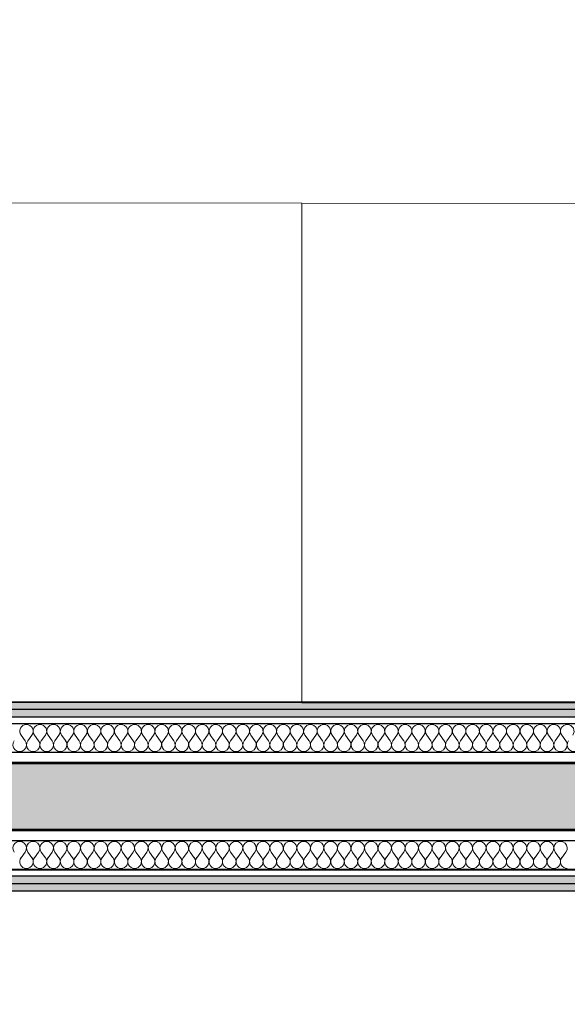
# Model space of a CAD drawing. Header units: millimetres. Extents: x -63554 to 200, y -19084 to 40052.
# Tile 59 of 120: x -31702 to -30738, y -6686 to -4952. Entities that reach past the tile are written whole.
import ezdxf

# ---------------------------------------------------------------- set-up
doc = ezdxf.new("R2010")
doc.units = ezdxf.units.MM
doc.header["$MEASUREMENT"] = 0
doc.linetypes.add('Dotted', pattern=[317.499995, 0, -317.499995])
for name, color, linetype in [('1232_Kandvad vaheseinad', 7, 'Continuous'), ('New_014_Ruumi netopind', 7, 'Continuous'), ('New_1311_Vaheseinad', 7, 'Continuous'), ('New_1321_Põranda kattetarindid', 7, 'Continuous'), ('New_SA-mööbel', 7, 'Continuous')]:
    doc.layers.add(name, color=color, linetype=linetype)
for name, color, linetype, lineweight in [('1232_Kandvad vaheseinad_Pen_No__101', 252, 'Continuous', 13), ('1232_Kandvad vaheseinad_Pen_No__41', 7, 'Continuous', 25), ('New_1311_Vaheseinad_Pen_No__101', 252, 'Continuous', 13), ('New_1311_Vaheseinad_Pen_No__41', 7, 'Continuous', 25), ('New_1321_Põranda kattetarindid_Pen_No__41', 7, 'Continuous', 25), ('New_SA-mööbel_Pen_No__101', 252, 'Continuous', 13)]:
    doc.layers.add(name, color=color, linetype=linetype, lineweight=lineweight)
pattern_1 = [(180, (0, 0), (0, 86.60254), [0, -50]), (180, (-25, -43.3), (0, 86.60254), [0, -50])]
pattern_2 = [(0, (0, 0), (0, 30), [])]
pattern_3 = [(0, (0, 0), (0, 86.60254), [0, -50]), (0, (25, 43.3), (0, 86.60254), [0, -50])]

# ---------------------------------------------------------------- blocks, each defined once
blk = doc.blocks.new('Slab_159_1', base_point=(-29375, -12510.1))
at = {"layer": 'New_1321_Põranda kattetarindid_Pen_No__41', "color": 7, "linetype": 'Dotted', "lineweight": 25, "flags": 128}
blk.add_lwpolyline([(-29375, -12510.1), (-17230, -12510.1), (-17230, -110), (-35355, -110), (-35355, -6260), (-29375, -6260)], close=True, dxfattribs=at)
blk = doc.blocks.new('Wall_19_1', base_point=(-35290, -6260))
at = {"layer": '1232_Kandvad vaheseinad_Pen_No__101', "linetype": 'Continuous', "lineweight": 0, "true_color": 0x4c4c4c}
blk.add_hatch(color=251, dxfattribs=at).paths.add_polyline_path([(-35290, -6380), (-29610, -6380), (-29610, -6260), (-35290, -6260)])
at = {"layer": '1232_Kandvad vaheseinad_Pen_No__41', "color": 7, "linetype": 'Continuous', "lineweight": 25, "flags": 128}
for points in [[(-29610, -6260), (-35290, -6260)], [(-35290, -6380), (-29610, -6380)]]:
    blk.add_lwpolyline(points, dxfattribs=at)
blk = doc.blocks.new('*X861')
at = {"layer": 'New_1311_Vaheseinad_Pen_No__101', "color": 252, "linetype": 'Continuous', "lineweight": 13}
for p, q in [((-31692.9, -6418.2), (-31700, -6427.8)), ((-31688.1, -6418.2), (-31681, -6427.8)), ((-31669, -6418.2), (-31676.2, -6427.8)), ((-31664.3, -6418.2), (-31657.1, -6427.8)), ((-31645.2, -6418.2), (-31652.4, -6427.8)), ((-31640.5, -6418.2), (-31633.3, -6427.8)), ((-31621.4, -6418.2), (-31628.6, -6427.8)), ((-31616.7, -6418.2), (-31609.5, -6427.8)), ((-31597.6, -6418.2), (-31604.8, -6427.8)), ((-31592.9, -6418.2), (-31585.7, -6427.8)), ((-31573.8, -6418.2), (-31581, -6427.8)), ((-31569, -6418.2), (-31561.9, -6427.8)), ((-31550, -6418.2), (-31557.1, -6427.8)), ((-31545.2, -6418.2), (-31538.1, -6427.8)), ((-31526.2, -6418.2), (-31533.3, -6427.8)), ((-31521.4, -6418.2), (-31514.3, -6427.8)), ((-31502.4, -6418.2), (-31509.5, -6427.8)), ((-31497.6, -6418.2), (-31490.5, -6427.8)), ((-31478.6, -6418.2), (-31485.7, -6427.8)), ((-31473.8, -6418.2), (-31466.7, -6427.8)), ((-31454.8, -6418.2), (-31461.9, -6427.8)), ((-31450, -6418.2), (-31442.9, -6427.8)), ((-31431, -6418.2), (-31438.1, -6427.8)), ((-31426.2, -6418.2), (-31419, -6427.8)), ((-31407.1, -6418.2), (-31414.3, -6427.8)), ((-31402.4, -6418.2), (-31395.2, -6427.8)), ((-31383.3, -6418.2), (-31390.5, -6427.8)), ((-31378.6, -6418.2), (-31371.4, -6427.8)), ((-31359.5, -6418.2), (-31366.7, -6427.8)), ((-31354.8, -6418.2), (-31347.6, -6427.8)), ((-31335.7, -6418.2), (-31342.9, -6427.8)), ((-31331, -6418.2), (-31323.8, -6427.8)), ((-31311.9, -6418.2), (-31319, -6427.8)), ((-31307.1, -6418.2), (-31300, -6427.8)), ((-31288.1, -6418.2), (-31295.2, -6427.8)), ((-31283.3, -6418.2), (-31276.2, -6427.8)), ((-31264.3, -6418.2), (-31271.4, -6427.8)), ((-31259.5, -6418.2), (-31252.4, -6427.8)), ((-31240.5, -6418.2), (-31247.6, -6427.8)), ((-31235.7, -6418.2), (-31228.6, -6427.8)), ((-31216.7, -6418.2), (-31223.8, -6427.8)), ((-31211.9, -6418.2), (-31204.8, -6427.8)), ((-31192.9, -6418.2), (-31200, -6427.8)), ((-31188.1, -6418.2), (-31181, -6427.8)), ((-31169, -6418.2), (-31176.2, -6427.8)), ((-31164.3, -6418.2), (-31157.1, -6427.8)), ((-31145.2, -6418.2), (-31152.4, -6427.8)), ((-31140.5, -6418.2), (-31133.3, -6427.8)), ((-31121.4, -6418.2), (-31128.6, -6427.8)), ((-31116.7, -6418.2), (-31109.5, -6427.8)), ((-31097.6, -6418.2), (-31104.8, -6427.8)), ((-31092.9, -6418.2), (-31085.7, -6427.8)), ((-31073.8, -6418.2), (-31081, -6427.8)), ((-31069, -6418.2), (-31061.9, -6427.8)), ((-31050, -6418.2), (-31057.1, -6427.8)), ((-31045.2, -6418.2), (-31038.1, -6427.8)), ((-31026.2, -6418.2), (-31033.3, -6427.8)), ((-31021.4, -6418.2), (-31014.3, -6427.8)), ((-31002.4, -6418.2), (-31009.5, -6427.8)), ((-30997.6, -6418.2), (-30990.5, -6427.8)), ((-30978.6, -6418.2), (-30985.7, -6427.8)), ((-30973.8, -6418.2), (-30966.7, -6427.8)), ((-30954.8, -6418.2), (-30961.9, -6427.8)), ((-30950, -6418.2), (-30942.9, -6427.8)), ((-30931, -6418.2), (-30938.1, -6427.8)), ((-30926.2, -6418.2), (-30919, -6427.8)), ((-30907.1, -6418.2), (-30914.3, -6427.8)), ((-30902.4, -6418.2), (-30895.2, -6427.8)), ((-30883.3, -6418.2), (-30890.5, -6427.8)), ((-30878.6, -6418.2), (-30871.4, -6427.8)), ((-30859.5, -6418.2), (-30866.7, -6427.8)), ((-30854.8, -6418.2), (-30847.6, -6427.8)), ((-30835.7, -6418.2), (-30842.9, -6427.8)), ((-30831, -6418.2), (-30823.8, -6427.8)), ((-30811.9, -6418.2), (-30819, -6427.8)), ((-30807.1, -6418.2), (-30800, -6427.8)), ((-30788.1, -6418.2), (-30795.2, -6427.8)), ((-30783.3, -6418.2), (-30776.2, -6427.8)), ((-30764.3, -6418.2), (-30771.4, -6427.8)), ((-30759.5, -6418.2), (-30752.4, -6427.8)), ((-30740.5, -6418.2), (-30747.6, -6427.8))]:
    blk.add_line(p, q, dxfattribs=at)
for centre, start, end in [((-31702.4, -6411.1), 323.1301, 216.8699), ((-31678.6, -6411.1), 323.1301, 216.8699), ((-31654.8, -6411.1), 323.1301, 216.8699), ((-31631, -6411.1), 323.1301, 216.8699), ((-31607.1, -6411.1), 323.1301, 216.8699), ((-31583.3, -6411.1), 323.1301, 216.8699), ((-31559.5, -6411.1), 323.1301, 216.8699), ((-31535.7, -6411.1), 323.1301, 216.8699), ((-31511.9, -6411.1), 323.1301, 216.8699), ((-31488.1, -6411.1), 323.1301, 216.8699), ((-31464.3, -6411.1), 323.1301, 216.8699), ((-31440.5, -6411.1), 323.1301, 216.8699), ((-31416.7, -6411.1), 323.1301, 216.8699), ((-31392.9, -6411.1), 323.1301, 216.8699), ((-31369, -6411.1), 323.1301, 216.8699), ((-31345.2, -6411.1), 323.1301, 216.8699), ((-31321.4, -6411.1), 323.1301, 216.8699), ((-31297.6, -6411.1), 323.1301, 216.8699), ((-31273.8, -6411.1), 323.1301, 216.8699), ((-31250, -6411.1), 323.1301, 216.8699), ((-31226.2, -6411.1), 323.1301, 216.8699), ((-31202.4, -6411.1), 323.1301, 216.8699), ((-31178.6, -6411.1), 323.1301, 216.8699), ((-31154.8, -6411.1), 323.1301, 216.8699), ((-31131, -6411.1), 323.1301, 216.8699), ((-31107.1, -6411.1), 323.1301, 216.8699), ((-31083.3, -6411.1), 323.1301, 216.8699), ((-31059.5, -6411.1), 323.1301, 216.8699), ((-31035.7, -6411.1), 323.1301, 216.8699), ((-31011.9, -6411.1), 323.1301, 216.8699), ((-30988.1, -6411.1), 323.1301, 216.8699), ((-30964.3, -6411.1), 323.1301, 216.8699), ((-30940.5, -6411.1), 323.1301, 216.8699), ((-30916.7, -6411.1), 323.1301, 216.8699), ((-30892.9, -6411.1), 323.1301, 216.8699), ((-30869, -6411.1), 323.1301, 216.8699), ((-30845.2, -6411.1), 323.1301, 216.8699), ((-30821.4, -6411.1), 323.1301, 216.8699), ((-30797.6, -6411.1), 323.1301, 216.8699), ((-30773.8, -6411.1), 323.1301, 216.8699), ((-30750, -6411.1), 323.1301, 216.8699), ((-31690.5, -6434.9), 143.1301, 270), ((-31690.5, -6434.9), 270, 36.8699), ((-31666.7, -6434.9), 143.1301, 270), ((-31666.7, -6434.9), 270, 36.8699), ((-31642.9, -6434.9), 143.1301, 270), ((-31642.9, -6434.9), 270, 36.8699), ((-31619, -6434.9), 143.1301, 270), ((-31619, -6434.9), 270, 36.8699), ((-31595.2, -6434.9), 143.1301, 270), ((-31595.2, -6434.9), 270, 36.8699), ((-31571.4, -6434.9), 143.1301, 270), ((-31571.4, -6434.9), 270, 36.8699), ((-31547.6, -6434.9), 143.1301, 270), ((-31547.6, -6434.9), 270, 36.8699), ((-31523.8, -6434.9), 143.1301, 270), ((-31523.8, -6434.9), 270, 36.8699), ((-31500, -6434.9), 143.1301, 270), ((-31500, -6434.9), 270, 36.8699), ((-31476.2, -6434.9), 143.1301, 270), ((-31476.2, -6434.9), 270, 36.8699), ((-31452.4, -6434.9), 143.1301, 270), ((-31452.4, -6434.9), 270, 36.8699), ((-31428.6, -6434.9), 143.1301, 270), ((-31428.6, -6434.9), 270, 36.8699), ((-31404.8, -6434.9), 143.1301, 270), ((-31404.8, -6434.9), 270, 36.8699), ((-31381, -6434.9), 143.1301, 270), ((-31381, -6434.9), 270, 36.8699), ((-31357.1, -6434.9), 143.1301, 270), ((-31357.1, -6434.9), 270, 36.8699), ((-31333.3, -6434.9), 143.1301, 270), ((-31333.3, -6434.9), 270, 36.8699), ((-31309.5, -6434.9), 143.1301, 270), ((-31309.5, -6434.9), 270, 36.8699), ((-31285.7, -6434.9), 143.1301, 270), ((-31285.7, -6434.9), 270, 36.8699), ((-31261.9, -6434.9), 143.1301, 270), ((-31261.9, -6434.9), 270, 36.8699), ((-31238.1, -6434.9), 143.1301, 270), ((-31238.1, -6434.9), 270, 36.8699), ((-31214.3, -6434.9), 143.1301, 270), ((-31214.3, -6434.9), 270, 36.8699), ((-31190.5, -6434.9), 143.1301, 270), ((-31190.5, -6434.9), 270, 36.8699), ((-31166.7, -6434.9), 143.1301, 270), ((-31166.7, -6434.9), 270, 36.8699), ((-31142.9, -6434.9), 143.1301, 270), ((-31142.9, -6434.9), 270, 36.8699), ((-31119, -6434.9), 143.1301, 270), ((-31119, -6434.9), 270, 36.8699), ((-31095.2, -6434.9), 143.1301, 270), ((-31095.2, -6434.9), 270, 36.8699), ((-31071.4, -6434.9), 143.1301, 270), ((-31071.4, -6434.9), 270, 36.8699), ((-31047.6, -6434.9), 143.1301, 270), ((-31047.6, -6434.9), 270, 36.8699), ((-31023.8, -6434.9), 143.1301, 270), ((-31023.8, -6434.9), 270, 36.8699), ((-31000, -6434.9), 143.1301, 270), ((-31000, -6434.9), 270, 36.8699), ((-30976.2, -6434.9), 143.1301, 270), ((-30976.2, -6434.9), 270, 36.8699), ((-30952.4, -6434.9), 143.1301, 270), ((-30952.4, -6434.9), 270, 36.8699), ((-30928.6, -6434.9), 143.1301, 270), ((-30928.6, -6434.9), 270, 36.8699), ((-30904.8, -6434.9), 143.1301, 270), ((-30904.8, -6434.9), 270, 36.8699), ((-30881, -6434.9), 143.1301, 270), ((-30881, -6434.9), 270, 36.8699), ((-30857.1, -6434.9), 143.1301, 270), ((-30857.1, -6434.9), 270, 36.8699), ((-30833.3, -6434.9), 143.1301, 270), ((-30833.3, -6434.9), 270, 36.8699), ((-30809.5, -6434.9), 143.1301, 270), ((-30809.5, -6434.9), 270, 36.8699), ((-30785.7, -6434.9), 143.1301, 270), ((-30785.7, -6434.9), 270, 36.8699), ((-30761.9, -6434.9), 143.1301, 270), ((-30761.9, -6434.9), 270, 36.8699), ((-30738.1, -6434.9), 143.1301, 270)]:
    blk.add_arc(centre, 11.9, start, end, dxfattribs=at)
blk = doc.blocks.new('Wall_89_1', base_point=(-35290, -6486))
at = {"layer": 'New_1311_Vaheseinad_Pen_No__101', "linetype": 'Continuous', "lineweight": 13}
h = blk.add_hatch(dxfattribs=at)
h.set_pattern_fill('PLYWOOD_0001', color=252, style=0, pattern_type=2)
h.set_pattern_definition(pattern_2)
h.paths.add_polyline_path([(-35290, -6460), (-29610, -6460), (-29610, -6448), (-35290, -6448)])
h = blk.add_hatch(dxfattribs=at)
h.set_pattern_fill('PLASTER_0001', color=252, style=0, pattern_type=2)
h.set_pattern_definition(pattern_1)
h.paths.add_polyline_path([(-35290, -6473), (-29610, -6473), (-29610, -6460), (-35290, -6460)])
h = blk.add_hatch(dxfattribs=at)
h.set_pattern_fill('PLASTER_0001', color=252, style=0, pattern_type=2)
h.set_pattern_definition(pattern_1)
h.paths.add_polyline_path([(-35290, -6486), (-29545, -6486), (-29545, -6480), (-29610, -6480), (-29610, -6473), (-35290, -6473)])
at = {"layer": 'New_1311_Vaheseinad_Pen_No__41', "color": 7, "linetype": 'Continuous', "lineweight": 25}
for p, q in [((-29610, -6398), (-35290, -6398)), ((-35290, -6448), (-29610, -6448)), ((-35290, -6460), (-29610, -6460)), ((-35290, -6473), (-29610, -6473))]:
    blk.add_line(p, q, dxfattribs=at)
at = {"layer": 'New_1311_Vaheseinad_Pen_No__41', "color": 7, "linetype": 'Continuous', "lineweight": 25, "flags": 128}
for points in [[(-29610, -6378), (-35290, -6378)], [(-35290, -6486), (-29545, -6486)]]:
    blk.add_lwpolyline(points, dxfattribs=at)
at = {"layer": 'New_1311_Vaheseinad', "color": 7, "lineweight": 25}
blk.add_blockref('*X861', (0, 0), dxfattribs=at)
blk = doc.blocks.new('*X863')
at = {"layer": 'New_1311_Vaheseinad_Pen_No__101', "color": 252, "linetype": 'Continuous', "lineweight": 13}
for p, q in [((-31692.9, -6221.8), (-31700, -6212.2)), ((-31688.1, -6221.8), (-31681, -6212.2)), ((-31669, -6221.8), (-31676.2, -6212.2)), ((-31664.3, -6221.8), (-31657.1, -6212.2)), ((-31645.2, -6221.8), (-31652.4, -6212.2)), ((-31640.5, -6221.8), (-31633.3, -6212.2)), ((-31621.4, -6221.8), (-31628.6, -6212.2)), ((-31616.7, -6221.8), (-31609.5, -6212.2)), ((-31597.6, -6221.8), (-31604.8, -6212.2)), ((-31592.9, -6221.8), (-31585.7, -6212.2)), ((-31573.8, -6221.8), (-31581, -6212.2)), ((-31569, -6221.8), (-31561.9, -6212.2)), ((-31550, -6221.8), (-31557.1, -6212.2)), ((-31545.2, -6221.8), (-31538.1, -6212.2)), ((-31526.2, -6221.8), (-31533.3, -6212.2)), ((-31521.4, -6221.8), (-31514.3, -6212.2)), ((-31502.4, -6221.8), (-31509.5, -6212.2)), ((-31497.6, -6221.8), (-31490.5, -6212.2)), ((-31478.6, -6221.8), (-31485.7, -6212.2)), ((-31473.8, -6221.8), (-31466.7, -6212.2)), ((-31454.8, -6221.8), (-31461.9, -6212.2)), ((-31450, -6221.8), (-31442.9, -6212.2)), ((-31431, -6221.8), (-31438.1, -6212.2)), ((-31426.2, -6221.8), (-31419, -6212.2)), ((-31407.1, -6221.8), (-31414.3, -6212.2)), ((-31402.4, -6221.8), (-31395.2, -6212.2)), ((-31383.3, -6221.8), (-31390.5, -6212.2)), ((-31378.6, -6221.8), (-31371.4, -6212.2)), ((-31359.5, -6221.8), (-31366.7, -6212.2)), ((-31354.8, -6221.8), (-31347.6, -6212.2)), ((-31335.7, -6221.8), (-31342.9, -6212.2)), ((-31331, -6221.8), (-31323.8, -6212.2)), ((-31311.9, -6221.8), (-31319, -6212.2)), ((-31307.1, -6221.8), (-31300, -6212.2)), ((-31288.1, -6221.8), (-31295.2, -6212.2)), ((-31283.3, -6221.8), (-31276.2, -6212.2)), ((-31264.3, -6221.8), (-31271.4, -6212.2)), ((-31259.5, -6221.8), (-31252.4, -6212.2)), ((-31240.5, -6221.8), (-31247.6, -6212.2)), ((-31235.7, -6221.8), (-31228.6, -6212.2)), ((-31216.7, -6221.8), (-31223.8, -6212.2)), ((-31211.9, -6221.8), (-31204.8, -6212.2)), ((-31192.9, -6221.8), (-31200, -6212.2)), ((-31188.1, -6221.8), (-31181, -6212.2)), ((-31169, -6221.8), (-31176.2, -6212.2)), ((-31164.3, -6221.8), (-31157.1, -6212.2)), ((-31145.2, -6221.8), (-31152.4, -6212.2)), ((-31140.5, -6221.8), (-31133.3, -6212.2)), ((-31121.4, -6221.8), (-31128.6, -6212.2)), ((-31116.7, -6221.8), (-31109.5, -6212.2)), ((-31097.6, -6221.8), (-31104.8, -6212.2)), ((-31092.9, -6221.8), (-31085.7, -6212.2)), ((-31073.8, -6221.8), (-31081, -6212.2)), ((-31069, -6221.8), (-31061.9, -6212.2)), ((-31050, -6221.8), (-31057.1, -6212.2)), ((-31045.2, -6221.8), (-31038.1, -6212.2)), ((-31026.2, -6221.8), (-31033.3, -6212.2)), ((-31021.4, -6221.8), (-31014.3, -6212.2)), ((-31002.4, -6221.8), (-31009.5, -6212.2)), ((-30997.6, -6221.8), (-30990.5, -6212.2)), ((-30978.6, -6221.8), (-30985.7, -6212.2)), ((-30973.8, -6221.8), (-30966.7, -6212.2)), ((-30954.8, -6221.8), (-30961.9, -6212.2)), ((-30950, -6221.8), (-30942.9, -6212.2)), ((-30931, -6221.8), (-30938.1, -6212.2)), ((-30926.2, -6221.8), (-30919, -6212.2)), ((-30907.1, -6221.8), (-30914.3, -6212.2)), ((-30902.4, -6221.8), (-30895.2, -6212.2)), ((-30883.3, -6221.8), (-30890.5, -6212.2)), ((-30878.6, -6221.8), (-30871.4, -6212.2)), ((-30859.5, -6221.8), (-30866.7, -6212.2)), ((-30854.8, -6221.8), (-30847.6, -6212.2)), ((-30835.7, -6221.8), (-30842.9, -6212.2)), ((-30831, -6221.8), (-30823.8, -6212.2)), ((-30811.9, -6221.8), (-30819, -6212.2)), ((-30807.1, -6221.8), (-30800, -6212.2)), ((-30788.1, -6221.8), (-30795.2, -6212.2)), ((-30783.3, -6221.8), (-30776.2, -6212.2)), ((-30764.3, -6221.8), (-30771.4, -6212.2)), ((-30759.5, -6221.8), (-30752.4, -6212.2)), ((-30740.5, -6221.8), (-30747.6, -6212.2))]:
    blk.add_line(p, q, dxfattribs=at)
for centre, start, end in [((-31690.5, -6205.1), 90, 216.8699), ((-31690.5, -6205.1), 323.1301, 90), ((-31666.7, -6205.1), 90, 216.8699), ((-31666.7, -6205.1), 323.1301, 90), ((-31642.9, -6205.1), 90, 216.8699), ((-31642.9, -6205.1), 323.1301, 90), ((-31619, -6205.1), 90, 216.8699), ((-31619, -6205.1), 323.1301, 90), ((-31595.2, -6205.1), 90, 216.8699), ((-31595.2, -6205.1), 323.1301, 90), ((-31571.4, -6205.1), 90, 216.8699), ((-31571.4, -6205.1), 323.1301, 90), ((-31547.6, -6205.1), 90, 216.8699), ((-31547.6, -6205.1), 323.1301, 90), ((-31523.8, -6205.1), 90, 216.8699), ((-31523.8, -6205.1), 323.1301, 90), ((-31500, -6205.1), 90, 216.8699), ((-31500, -6205.1), 323.1301, 90), ((-31476.2, -6205.1), 90, 216.8699), ((-31476.2, -6205.1), 323.1301, 90), ((-31452.4, -6205.1), 90, 216.8699), ((-31452.4, -6205.1), 323.1301, 90), ((-31428.6, -6205.1), 90, 216.8699), ((-31428.6, -6205.1), 323.1301, 90), ((-31404.8, -6205.1), 90, 216.8699), ((-31404.8, -6205.1), 323.1301, 90), ((-31381, -6205.1), 90, 216.8699), ((-31381, -6205.1), 323.1301, 90), ((-31357.1, -6205.1), 90, 216.8699), ((-31357.1, -6205.1), 323.1301, 90), ((-31333.3, -6205.1), 90, 216.8699), ((-31333.3, -6205.1), 323.1301, 90), ((-31309.5, -6205.1), 90, 216.8699), ((-31309.5, -6205.1), 323.1301, 90), ((-31285.7, -6205.1), 90, 216.8699), ((-31285.7, -6205.1), 323.1301, 90), ((-31261.9, -6205.1), 90, 216.8699), ((-31261.9, -6205.1), 323.1301, 90), ((-31238.1, -6205.1), 90, 216.8699), ((-31238.1, -6205.1), 323.1301, 90), ((-31214.3, -6205.1), 90, 216.8699), ((-31214.3, -6205.1), 323.1301, 90), ((-31190.5, -6205.1), 90, 216.8699), ((-31190.5, -6205.1), 323.1301, 90), ((-31166.7, -6205.1), 90, 216.8699), ((-31166.7, -6205.1), 323.1301, 90), ((-31142.9, -6205.1), 90, 216.8699), ((-31142.9, -6205.1), 323.1301, 90), ((-31119, -6205.1), 90, 216.8699), ((-31119, -6205.1), 323.1301, 90), ((-31095.2, -6205.1), 90, 216.8699), ((-31095.2, -6205.1), 323.1301, 90), ((-31071.4, -6205.1), 90, 216.8699), ((-31071.4, -6205.1), 323.1301, 90), ((-31047.6, -6205.1), 90, 216.8699), ((-31047.6, -6205.1), 323.1301, 90), ((-31023.8, -6205.1), 90, 216.8699), ((-31023.8, -6205.1), 323.1301, 90), ((-31000, -6205.1), 90, 216.8699), ((-31000, -6205.1), 323.1301, 90), ((-30976.2, -6205.1), 90, 216.8699), ((-30976.2, -6205.1), 323.1301, 90), ((-30952.4, -6205.1), 90, 216.8699), ((-30952.4, -6205.1), 323.1301, 90), ((-30928.6, -6205.1), 90, 216.8699), ((-30928.6, -6205.1), 323.1301, 90), ((-30904.8, -6205.1), 90, 216.8699), ((-30904.8, -6205.1), 323.1301, 90), ((-30881, -6205.1), 90, 216.8699), ((-30881, -6205.1), 323.1301, 90), ((-30857.1, -6205.1), 90, 216.8699), ((-30857.1, -6205.1), 323.1301, 90), ((-30833.3, -6205.1), 90, 216.8699), ((-30833.3, -6205.1), 323.1301, 90), ((-30809.5, -6205.1), 90, 216.8699), ((-30809.5, -6205.1), 323.1301, 90), ((-30785.7, -6205.1), 90, 216.8699), ((-30785.7, -6205.1), 323.1301, 90), ((-30761.9, -6205.1), 90, 216.8699), ((-30761.9, -6205.1), 323.1301, 90), ((-30738.1, -6205.1), 90, 216.8699), ((-30738.1, -6205.1), 323.1301, 90), ((-31702.4, -6228.9), 143.1301, 36.8699), ((-31678.6, -6228.9), 143.1301, 36.8699), ((-31654.8, -6228.9), 143.1301, 36.8699), ((-31631, -6228.9), 143.1301, 36.8699), ((-31607.1, -6228.9), 143.1301, 36.8699), ((-31583.3, -6228.9), 143.1301, 36.8699), ((-31559.5, -6228.9), 143.1301, 36.8699), ((-31535.7, -6228.9), 143.1301, 36.8699), ((-31511.9, -6228.9), 143.1301, 36.8699), ((-31488.1, -6228.9), 143.1301, 36.8699), ((-31464.3, -6228.9), 143.1301, 36.8699), ((-31440.5, -6228.9), 143.1301, 36.8699), ((-31416.7, -6228.9), 143.1301, 36.8699), ((-31392.9, -6228.9), 143.1301, 36.8699), ((-31369, -6228.9), 143.1301, 36.8699), ((-31345.2, -6228.9), 143.1301, 36.8699), ((-31321.4, -6228.9), 143.1301, 36.8699), ((-31297.6, -6228.9), 143.1301, 36.8699), ((-31273.8, -6228.9), 143.1301, 36.8699), ((-31250, -6228.9), 143.1301, 36.8699), ((-31226.2, -6228.9), 143.1301, 36.8699), ((-31202.4, -6228.9), 143.1301, 36.8699), ((-31178.6, -6228.9), 143.1301, 36.8699), ((-31154.8, -6228.9), 143.1301, 36.8699), ((-31131, -6228.9), 143.1301, 36.8699), ((-31107.1, -6228.9), 143.1301, 36.8699), ((-31083.3, -6228.9), 143.1301, 36.8699), ((-31059.5, -6228.9), 143.1301, 36.8699), ((-31035.7, -6228.9), 143.1301, 36.8699), ((-31011.9, -6228.9), 143.1301, 36.8699), ((-30988.1, -6228.9), 143.1301, 36.8699), ((-30964.3, -6228.9), 143.1301, 36.8699), ((-30940.5, -6228.9), 143.1301, 36.8699), ((-30916.7, -6228.9), 143.1301, 36.8699), ((-30892.9, -6228.9), 143.1301, 36.8699), ((-30869, -6228.9), 143.1301, 36.8699), ((-30845.2, -6228.9), 143.1301, 36.8699), ((-30821.4, -6228.9), 143.1301, 36.8699), ((-30797.6, -6228.9), 143.1301, 36.8699), ((-30773.8, -6228.9), 143.1301, 36.8699), ((-30750, -6228.9), 143.1301, 36.8699), ((-30726.2, -6228.9), 143.1301, 36.8699)]:
    blk.add_arc(centre, 11.9, start, end, dxfattribs=at)
blk = doc.blocks.new('Wall_90_1', base_point=(-35440, -6154))
at = {"layer": 'New_1311_Vaheseinad_Pen_No__101', "linetype": 'Continuous', "lineweight": 13}
h = blk.add_hatch(dxfattribs=at)
h.set_pattern_fill('PLASTER_0001', color=252, style=0, pattern_type=2)
h.set_pattern_definition(pattern_3)
h.paths.add_polyline_path([(-29545, -6154), (-35355, -6154), (-35355, -6167), (-29545, -6167)])
h = blk.add_hatch(dxfattribs=at)
h.set_pattern_fill('PLASTER_0001', color=252, style=0, pattern_type=2)
h.set_pattern_definition(pattern_3)
h.paths.add_polyline_path([(-29545, -6167), (-35355, -6167), (-35355, -6180), (-29545, -6180)])
h = blk.add_hatch(dxfattribs=at)
h.set_pattern_fill('PLYWOOD_0001', color=252, style=0, pattern_type=2)
h.set_pattern_definition(pattern_2)
h.paths.add_polyline_path([(-29610, -6180), (-35290, -6180), (-35290, -6192), (-29610, -6192)])
at = {"layer": 'New_1311_Vaheseinad_Pen_No__41', "color": 7, "linetype": 'Continuous', "lineweight": 25}
for p, q in [((-29545, -6167), (-35355, -6167)), ((-29610, -6180), (-35290, -6180)), ((-29610, -6192), (-35290, -6192)), ((-35290, -6242), (-29610, -6242))]:
    blk.add_line(p, q, dxfattribs=at)
at = {"layer": 'New_1311_Vaheseinad_Pen_No__41', "color": 7, "linetype": 'Continuous', "lineweight": 25, "flags": 128}
for points in [[(-29545, -6154), (-35355, -6154)], [(-35290, -6262), (-29610, -6262)]]:
    blk.add_lwpolyline(points, dxfattribs=at)
at = {"layer": 'New_1311_Vaheseinad', "color": 7, "lineweight": 25}
blk.add_blockref('*X863', (0, 0), dxfattribs=at)
blk = doc.blocks.new('Bookshelf 02 26[132]_1', base_point=(-32705.3, -5273.8))
at = {"layer": 'New_SA-mööbel_Pen_No__101', "color": 252, "linetype": 'Continuous', "lineweight": 13, "flags": 128}
blk.add_lwpolyline([(-32705.3, -5273.8), (-31205.3, -5274.8), (-31205.8, -6154.8), (-32705.8, -6153.8)], close=True, dxfattribs=at)
blk = doc.blocks.new('Bookshelf 02 26[153]_1', base_point=(-31205.3, -5274.8))
at = {"layer": 'New_SA-mööbel_Pen_No__101', "color": 252, "linetype": 'Continuous', "lineweight": 13, "flags": 128}
blk.add_lwpolyline([(-31205.3, -5274.8), (-29705.3, -5275.7), (-29705.8, -6155.7), (-31205.8, -6154.8)], close=True, dxfattribs=at)

msp = doc.modelspace()

# ---------------------------------------------------------------- linework, layer by layer
at = {"layer": 'New_014_Ruumi netopind', "color": 254, "linetype": 'Continuous', "lineweight": 0, "true_color": 0xfdf2d0, "flags": 128}
for points in [[(-35355, -6154), (-29545, -6154), (-29545, -470), (-29610, -470), (-29610, -110), (-35290, -110), (-35290, -470), (-35355, -470)], [(-29545, -7915), (-29545, -6486), (-35290, -6486), (-35290, -6480), (-35590, -6480), (-35590, -6415), (-38430, -6415), (-38430, -7915)]]:
    msp.add_lwpolyline(points, close=True, dxfattribs=at)
at = {"layer": 'New_1321_Põranda kattetarindid_Pen_No__41', "color": 7, "linetype": 'Dotted', "lineweight": 25, "flags": 128}
msp.add_lwpolyline([(-47590, -12510.1), (-29375, -12510.1), (-29375, -6380), (-35355, -6380), (-35355, -110), (-47650, -110), (-47650, -6130.1), (-44440, -6130.1), (-44439.7, -6467.6), (-47589.7, -6470.1)], close=True, dxfattribs=at)

# ---------------------------------------------------------------- block references
at = {"layer": '1232_Kandvad vaheseinad', "color": 7, "lineweight": 25}
msp.add_blockref('Wall_19_1', (-35290, -6260), dxfattribs=at)
at = {"layer": 'New_1311_Vaheseinad', "color": 7, "lineweight": 25}
for name, p in [('Wall_90_1', (-35440, -6154)), ('Wall_89_1', (-35290, -6486))]:
    msp.add_blockref(name, p, dxfattribs=at)
at = {"layer": 'New_1321_Põranda kattetarindid', "color": 7, "linetype": 'Dotted', "lineweight": 25}
msp.add_blockref('Slab_159_1', (-29375, -12510.1), dxfattribs=at)
at = {"layer": 'New_SA-mööbel', "color": 252, "linetype": 'Continuous', "lineweight": 13}
for name, p in [('Bookshelf 02 26[132]_1', (-32705.3, -5273.8)), ('Bookshelf 02 26[153]_1', (-31205.3, -5274.8))]:
    msp.add_blockref(name, p, dxfattribs=at)

doc.saveas('drawing.dxf')
